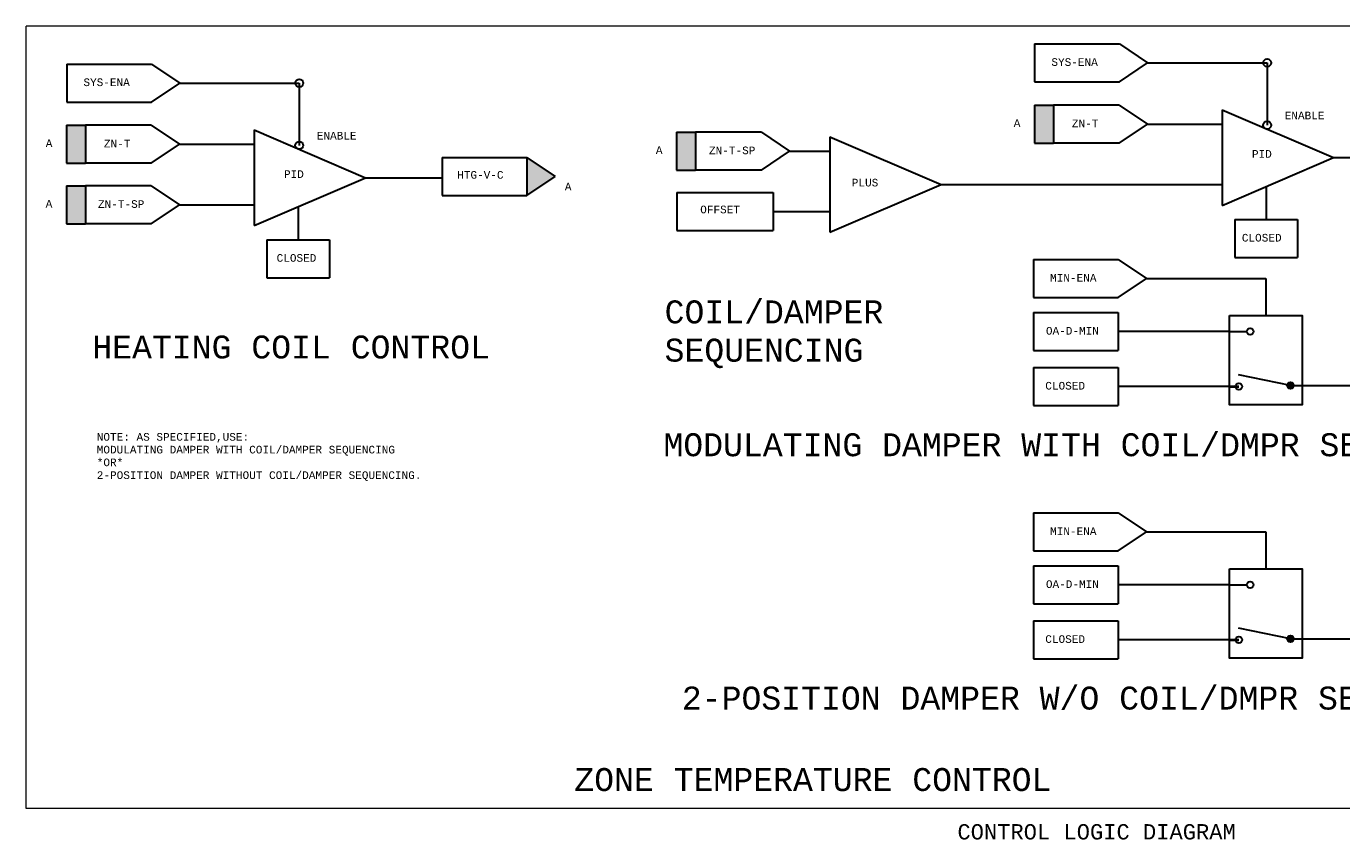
# Model space of a CAD drawing. Header units: inches. Extents: x 2.1 to 32.1, y 0.4 to 20.
# Tile 1 of 3: x 2.1 to 19.3, y 0.5 to 11.1. Entities that reach past the tile are written whole.
import ezdxf
from ezdxf.enums import TextEntityAlignment as Align

# ---------------------------------------------------------------- set-up
doc = ezdxf.new("R2010")
doc.units = ezdxf.units.IN
doc.header["$MEASUREMENT"] = 0
for name, color, linetype, lineweight in [('M-ANNO-SYMB', 6, 'Continuous', 30), ('M-ANNO-TEXT', 2, 'Continuous', 30), ('M-DIAG-GRPH', 6, 'Continuous', 13)]:
    doc.layers.add(name, color=color, linetype=linetype, lineweight=lineweight)
doc.styles.add('CONTROLTXT', font='monotxt.shx')

msp = doc.modelspace()

# ---------------------------------------------------------------- hatches: boundary and pattern name
at = {"layer": 'M-ANNO-SYMB', "extrusion": (0, 0, -1)}
for points in [[(-15.516, 9.602), (-15.516, 10.098), (-15.268, 10.098), (-15.268, 9.602)], [(-2.875, 9.338), (-2.875, 9.834), (-2.627, 9.834), (-2.627, 9.338)], [(-10.843, 9.249), (-10.843, 9.745), (-10.594, 9.745), (-10.594, 9.249)], [(-8.64, 8.915), (-9.009, 9.163), (-8.64, 9.411)], [(-2.874, 8.548), (-2.874, 9.044), (-2.626, 9.044), (-2.626, 8.548)]]:
    msp.add_hatch(color=256, dxfattribs=at).paths.add_polyline_path(points)
at = {"layer": 'M-ANNO-SYMB'}
for points in [[(18.569, 6.434, 1), (18.655, 6.434, 1)], [(18.569, 3.124, 1), (18.655, 3.124, 1)]]:
    msp.add_hatch(color=256, dxfattribs=at).paths.add_polyline_path(points)

# ---------------------------------------------------------------- linework, layer by layer
for p, q in [((15.271, 10.899), (15.271, 10.402)), ((15.271, 10.899), (16.378, 10.899)), ((16.378, 10.899), (16.747, 10.65)), ((2.629, 10.634), (2.629, 10.138)), ((2.629, 10.634), (3.736, 10.634)), ((3.736, 10.634), (4.106, 10.386)), ((16.378, 10.402), (16.747, 10.65)), ((16.747, 10.65), (18.308, 10.65)), ((18.308, 10.65), (18.308, 9.836)), ((3.736, 10.138), (4.106, 10.386)), ((4.106, 10.386), (5.667, 10.386)), ((5.667, 10.386), (5.667, 9.572)), ((15.271, 10.402), (16.378, 10.402)), ((2.629, 10.138), (3.736, 10.138)), ((15.268, 10.098), (15.268, 9.602)), ((15.268, 10.098), (15.516, 10.098)), ((15.516, 10.098), (15.516, 9.602)), ((16.375, 10.098), (15.516, 10.098)), ((16.375, 10.098), (16.745, 9.85)), ((17.721, 10.037), (17.721, 8.788)), ((17.721, 10.037), (19.173, 9.413)), ((2.627, 9.834), (2.627, 9.338)), ((2.627, 9.834), (2.875, 9.834)), ((3.734, 9.834), (2.875, 9.834)), ((2.875, 9.834), (2.875, 9.338)), ((3.734, 9.834), (4.103, 9.586)), ((16.375, 9.602), (16.745, 9.85)), ((16.745, 9.85), (17.721, 9.85)), ((5.079, 9.773), (6.531, 9.148)), ((5.079, 9.773), (5.079, 8.524)), ((10.594, 9.745), (10.843, 9.745)), ((10.594, 9.745), (10.594, 9.249)), ((10.843, 9.745), (10.843, 9.249)), ((11.702, 9.745), (10.843, 9.745)), ((11.702, 9.745), (12.071, 9.497)), ((12.597, 9.684), (12.597, 8.436)), ((12.597, 9.684), (14.049, 9.06)), ((3.734, 9.338), (4.103, 9.586)), ((4.103, 9.586), (5.079, 9.586)), ((11.702, 9.249), (12.071, 9.497)), ((12.071, 9.497), (12.597, 9.497)), ((15.268, 9.602), (15.516, 9.602)), ((16.375, 9.602), (15.516, 9.602)), ((2.627, 9.338), (2.875, 9.338)), ((3.734, 9.338), (2.875, 9.338)), ((7.533, 9.411), (7.533, 8.915)), ((7.533, 9.411), (8.64, 9.411)), ((8.64, 9.411), (8.64, 8.915)), ((8.64, 9.411), (9.009, 9.163)), ((17.721, 8.788), (19.173, 9.413)), ((19.173, 9.413), (19.674, 9.413)), ((5.079, 8.524), (6.531, 9.148)), ((6.531, 9.148), (7.533, 9.148)), ((8.64, 8.915), (9.009, 9.163)), ((10.594, 9.249), (10.843, 9.249)), ((11.702, 9.249), (10.843, 9.249)), ((2.626, 9.044), (2.626, 8.548)), ((2.626, 9.044), (2.874, 9.044)), ((3.733, 9.044), (2.874, 9.044)), ((2.874, 9.044), (2.874, 8.548)), ((3.733, 9.044), (4.102, 8.796)), ((10.598, 8.955), (11.855, 8.955)), ((10.598, 8.955), (10.598, 8.459)), ((11.855, 8.955), (11.855, 8.459)), ((12.597, 8.436), (14.049, 9.06)), ((14.049, 9.06), (17.721, 9.06)), ((18.293, 9.035), (18.293, 8.603)), ((3.733, 8.548), (4.102, 8.796)), ((4.102, 8.796), (5.079, 8.796)), ((5.652, 8.77), (5.652, 8.339)), ((7.533, 8.915), (8.64, 8.915)), ((11.855, 8.707), (12.597, 8.707)), ((17.886, 8.603), (17.886, 8.107)), ((17.886, 8.603), (18.705, 8.603)), ((18.705, 8.603), (18.705, 8.107)), ((2.626, 8.548), (2.874, 8.548)), ((3.733, 8.548), (2.874, 8.548)), ((10.598, 8.459), (11.855, 8.459)), ((5.244, 8.339), (6.063, 8.339)), ((5.244, 8.339), (5.244, 7.843)), ((6.063, 8.339), (6.063, 7.843)), ((15.254, 8.079), (16.361, 8.079)), ((15.254, 8.079), (15.254, 7.583)), ((16.361, 8.079), (16.731, 7.831)), ((17.886, 8.107), (18.705, 8.107)), ((5.244, 7.843), (6.063, 7.843)), ((16.361, 7.583), (16.731, 7.831)), ((16.731, 7.831), (18.292, 7.831)), ((18.292, 7.831), (18.292, 7.347)), ((15.254, 7.583), (16.361, 7.583)), ((15.255, 7.388), (16.363, 7.388)), ((15.255, 7.388), (15.255, 6.892)), ((16.363, 7.388), (16.363, 6.892)), ((17.816, 7.14), (16.363, 7.14)), ((17.816, 7.14), (18.044, 7.14)), ((17.816, 7.14), (17.864, 7.14)), ((15.255, 6.892), (16.363, 6.892)), ((15.255, 6.67), (16.363, 6.67)), ((15.255, 6.67), (15.255, 6.174)), ((16.363, 6.67), (16.363, 6.174)), ((18.612, 6.434), (17.932, 6.572)), ((17.816, 6.422), (16.363, 6.422)), ((17.816, 6.422), (17.889, 6.422)), ((18.612, 6.434), (20.162, 6.434)), ((15.255, 6.174), (16.363, 6.174)), ((15.254, 4.769), (15.254, 4.273)), ((15.254, 4.769), (16.361, 4.769)), ((16.361, 4.769), (16.731, 4.521)), ((16.361, 4.273), (16.731, 4.521)), ((16.731, 4.521), (18.292, 4.521)), ((18.292, 4.521), (18.292, 4.037)), ((15.254, 4.273), (16.361, 4.273)), ((15.255, 4.078), (15.255, 3.582)), ((15.255, 4.078), (16.363, 4.078)), ((16.363, 4.078), (16.363, 3.582)), ((17.816, 3.83), (16.363, 3.83)), ((17.816, 3.83), (18.044, 3.83)), ((17.816, 3.83), (17.864, 3.83)), ((15.255, 3.582), (16.363, 3.582)), ((15.255, 3.36), (16.363, 3.36)), ((15.255, 3.36), (15.255, 2.863)), ((16.363, 3.36), (16.363, 2.863)), ((17.816, 3.111), (16.363, 3.111)), ((17.816, 3.111), (17.889, 3.111)), ((18.612, 3.124), (17.932, 3.262)), ((18.612, 3.124), (18.767, 3.124)), ((18.767, 3.124), (22.315, 3.124)), ((15.255, 2.863), (16.363, 2.863))]:
    msp.add_line(p, q, dxfattribs=at)
at = {"layer": 'M-ANNO-SYMB', "lineweight": 40}
for p, q in [((17.816, 6.422), (17.937, 6.422)), ((17.816, 3.111), (17.937, 3.111))]:
    msp.add_line(p, q, dxfattribs=at)
at = {"layer": 'M-ANNO-SYMB'}
for centre, radius in [((18.308, 10.65), 0.0518), ((5.667, 10.386), 0.0518), ((18.308, 9.836), 0.0518), ((5.667, 9.572), 0.0518), ((18.087, 7.139), 0.043), ((17.937, 6.422), 0.043), ((18.612, 6.434), 0.043), ((18.087, 3.829), 0.043), ((17.937, 3.111), 0.043), ((18.612, 3.124), 0.043)]:
    msp.add_circle(centre, radius, dxfattribs=at)
for points in [[(17.816, 7.347), (18.767, 7.347), (18.767, 6.182), (17.816, 6.182)], [(17.816, 4.037), (18.767, 4.037), (18.767, 2.872), (17.816, 2.872)]]:
    msp.add_3dface(points, dxfattribs=at)
at = {"layer": 'M-DIAG-GRPH'}
for p, q in [((24.412, 11.127), (2.102, 11.127)), ((2.102, 0.909), (2.102, 11.127)), ((24.412, 0.909), (2.102, 0.909))]:
    msp.add_line(p, q, dxfattribs=at)

# ---------------------------------------------------------------- texts
at = {"layer": 'M-ANNO-TEXT', "linetype": 'Continuous', "style": 'CONTROLTXT'}
msp.add_text('CONTROL LOGIC DIAGRAM', height=0.2, dxfattribs=at).set_placement((16.08, 0.503), align=Align.CENTER)
at = {"layer": 'M-ANNO-TEXT', "attachment_point": 1, "style": 'CONTROLTXT'}
for s, insert, char_height, width in [('SYS-ENA', (15.49, 10.71), 0.1, 0.3441), ('SYS-ENA', (2.848, 10.446), 0.1, 0.3441), ('ENABLE', (18.537, 10.012), 0.1, 0.3441), ('A', (14.998, 9.913), 0.1, 0.13092), ('ZN-T', (15.757, 9.909), 0.1, 0.3441), ('A', (2.356, 9.649), 0.1, 0.13092), ('ZN-T', (3.115, 9.645), 0.1, 0.3441), ('ENABLE', (5.896, 9.748), 0.1, 0.3441), ('A', (10.324, 9.56), 0.1, 0.13092), ('ZN-T-SP', (11.018, 9.556), 0.1, 0.3441), ('PID', (18.109, 9.51), 0.1, 0.22838), ('PID', (5.467, 9.246), 0.1, 0.22838), ('HTG-V-C', (7.729, 9.236), 0.1, 0.3441), ('PLUS', (12.883, 9.135), 0.1, 0.2284), ('A', (9.135, 9.083), 0.1, 0.13092), ('A', (2.355, 8.859), 0.1, 0.13092), ('ZN-T-SP', (3.038, 8.855), 0.1, 0.3441), ('OFFSET', (10.903, 8.784), 0.1, 0.3441), ('CLOSED', (17.977, 8.415), 0.1, 0.3441), ('CLOSED', (5.371, 8.151), 0.1, 0.3441), ('MIN-ENA', (15.473, 7.891), 0.1, 0.3441), ('COIL/DAMPER SEQUENCING', (10.438, 7.546), 0.3, 4), ('HEATING COIL CONTROL', (2.964, 7.087), 0.3, 6.00094), ('OA-D-MIN', (15.418, 7.199), 0.1, 0.3441), ('CLOSED', (15.41, 6.481), 0.1, 0.3441), ('NOTE: AS SPECIFIED,USE:\\PMODULATING DAMPER WITH COIL/DAMPER SEQUENCING \\P*OR* \\P2-POSITION DAMPER WITHOUT COIL/DAMPER SEQUENCING. ', (3.022, 5.813), 0.1, 7), ('MODULATING DAMPER WITH COIL/DMPR SEQUENCING', (10.423, 5.81), 0.3, 13), ('MIN-ENA', (15.473, 4.58), 0.1, 0.3441), ('OA-D-MIN', (15.418, 3.889), 0.1, 0.3441), ('CLOSED', (15.41, 3.171), 0.1, 0.3441), ('2-POSITION DAMPER W/O COIL/DMPR SEQUENCING', (10.663, 2.5), 0.3, 13), ('ZONE TEMPERATURE CONTROL', (9.259, 1.436), 0.3, 10)]:
    msp.add_mtext(s, dxfattribs=dict(at, insert=insert, char_height=char_height, width=width))

doc.saveas('drawing.dxf')
